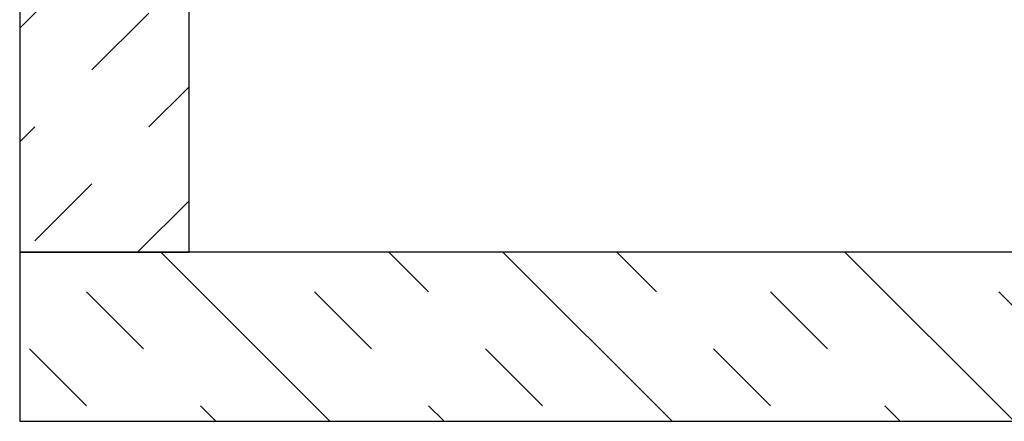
# Model space of a CAD drawing. Header units: millimetres. Extents: x 251300 to 581040, y -9130 to 111283.
# Tile 43 of 57: x 270780 to 271361, y 58857 to 59094. Entities that reach past the tile are written whole.
import ezdxf

# ---------------------------------------------------------------- set-up
doc = ezdxf.new("R2010")
doc.units = ezdxf.units.MM
doc.layers.add('APPARAAT1', color=2, linetype='Continuous', lineweight=25)
doc.layers.add('APPARAAT5', color=7, linetype='Continuous', lineweight=5)
pattern_1 = [(45, (744.09, 0), (-101.028, 101.028), []), (45, (710.41, 33.68), (-101.028, 101.028), [47.625, -47.625]), (45, (676.73, 67.35), (-101.028, 101.028), [47.625, -47.625])]

# ---------------------------------------------------------------- blocks, each defined once
blk = doc.blocks.new('*U42')
at = {"layer": 'APPARAAT5'}
h = blk.add_hatch(dxfattribs=at)
h.set_pattern_fill('INSUL', color=256, scale=15, angle=45)
h.set_pattern_definition(pattern_1)
h.paths.add_polyline_path([(1034.09, 0), (0, 0), (0, 100), (1034.09, 100)])
at = {"layer": 'APPARAAT1'}
blk.add_lwpolyline([(1034.09, 0), (0, 0), (0, 100), (1034.09, 100)], close=True, dxfattribs=at)
blk = doc.blocks.new('*U46')
at = {"layer": 'APPARAAT5'}
h = blk.add_hatch(dxfattribs=at)
h.set_pattern_fill('INSUL', color=256, scale=15, angle=45)
h.set_pattern_definition(pattern_1)
h.paths.add_polyline_path([(2442.09, 0), (0, 0), (0, 100), (2442.09, 100)])
at = {"layer": 'APPARAAT1'}
blk.add_lwpolyline([(2442.09, 0), (0, 0), (0, 100), (2442.09, 100)], close=True, dxfattribs=at)

msp = doc.modelspace()

# ---------------------------------------------------------------- block references
at = {"layer": 'APPARAAT5', "xscale": -1, "rotation": 90}
msp.add_blockref('*U46', (270879.55, 61398.79), dxfattribs=at)
at = {"layer": 'APPARAAT5', "xscale": -1}
msp.add_blockref('*U42', (271813.64, 58856.7), dxfattribs=at)

doc.saveas('drawing.dxf')
